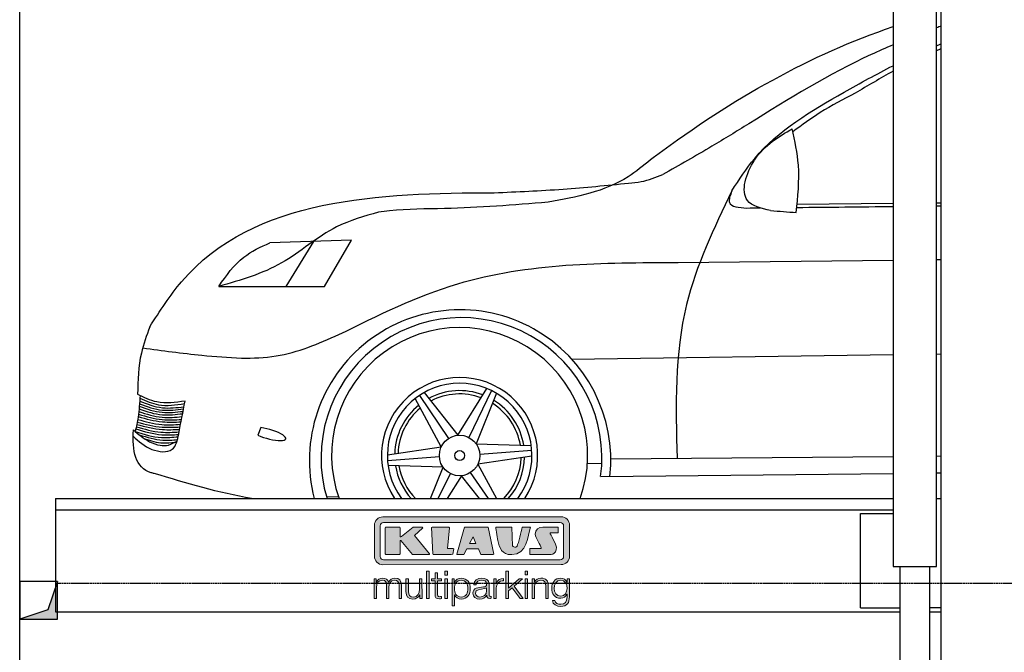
# Model space of a CAD drawing. Header units: millimetres. Extents: x 200 to 5711, y 92 to 8850.
# Tile 2 of 5: x 200 to 2808, y 3562 to 5239. Entities that reach past the tile are written whole.
import ezdxf

# ---------------------------------------------------------------- set-up
doc = ezdxf.new("R2010")
doc.units = ezdxf.units.MM
doc.linetypes.add('GEN3', pattern=[6.25, 5, -1.25])
for name, color, linetype in [('3', 6, 'GEN3'), ('breakthrough', 1, 'Continuous'), ('car', 10, 'Continuous'), ('Logo', 7, 'Continuous')]:
    doc.layers.add(name, color=color, linetype=linetype)

# ---------------------------------------------------------------- blocks, each defined once
blk = doc.blocks.new('KLAUS')
at = {"layer": 'Logo'}
h = blk.add_hatch(color=8, dxfattribs=at)
h.dxf.hatch_style = 2
edge = h.paths.add_edge_path()
edge.add_spline(control_points=[(3.6, 29.09), (2.88, 29.09), (2.3, 28.51), (2.3, 27.8), (2.3, 27.8), (2.3, 16.11), (2.3, 16.11), (2.3, 15.39), (2.88, 14.81), (3.6, 14.81), (3.6, 14.81), (71.16, 14.81), (71.16, 14.81), (71.88, 14.81), (72.46, 15.39), (72.46, 16.11), (72.46, 16.11), (72.46, 27.8), (72.46, 27.8), (72.46, 28.51), (71.88, 29.09), (71.16, 29.09), (71.16, 29.09), (3.6, 29.09), (3.6, 29.09), (3.6, 29.09), (3.6, 29.09), (3.6, 29.09)], knot_values=[0, 0, 0, 0, 1, 1, 1, 2, 2, 2, 3, 3, 3, 4, 4, 4, 5, 5, 5, 6, 6, 6, 7, 7, 7, 8, 8, 8, 9, 9, 9, 9], degree=3, periodic=0)
edge = h.paths.add_edge_path()
edge.add_spline(control_points=[(3.35, 31.23), (3.35, 31.23), (71.47, 31.23), (71.47, 31.23), (73.26, 31.23), (74.71, 29.77), (74.71, 27.99), (74.71, 27.99), (74.71, 16.17), (74.71, 16.17), (74.71, 14.38), (73.26, 12.93), (71.47, 12.93), (71.47, 12.93), (3.35, 12.93), (3.35, 12.93), (1.56, 12.93), (0.11, 14.38), (0.11, 16.17), (0.11, 16.17), (0.11, 27.99), (0.11, 27.99), (0.11, 29.77), (1.56, 31.23), (3.35, 31.23), (3.35, 31.23), (3.35, 31.23), (3.35, 31.23)], knot_values=[0, 0, 0, 0, 1, 1, 1, 2, 2, 2, 3, 3, 3, 4, 4, 4, 5, 5, 5, 6, 6, 6, 7, 7, 7, 8, 8, 8, 9, 9, 9, 9], degree=3, periodic=0)
h = blk.add_hatch(color=8, dxfattribs=at)
h.dxf.hatch_style = 2
edge = h.paths.add_edge_path()
edge.add_spline(control_points=[(4.5, 27.33), (4.5, 27.33), (9.7, 27.33), (9.7, 27.33), (9.84, 27.33), (9.96, 27.22), (9.96, 27.08), (9.96, 27.08), (9.96, 23.69), (9.96, 23.69), (9.96, 23.69), (9.94, 23.64), (10.04, 23.59), (10.14, 23.53), (10.2, 23.57), (10.2, 23.57), (10.2, 23.57), (10.51, 23.75), (10.51, 23.75), (10.51, 23.75), (14.94, 27.33), (14.94, 27.33), (14.94, 27.33), (18.41, 27.33), (18.41, 27.33), (18.41, 27.33), (18.49, 27.33), (18.56, 27.2), (18.65, 27.04), (18.53, 26.91), (18.53, 26.91), (18.53, 26.91), (15.49, 24.11), (15.49, 24.11), (15.49, 24.11), (21.14, 17.06), (21.14, 17.06), (21.14, 17.06), (21.13, 16.91), (21.13, 16.91), (21.08, 16.84), (20.99, 16.82), (20.99, 16.82), (20.99, 16.82), (14.7, 16.82), (14.7, 16.82), (14.7, 16.82), (10.26, 22.17), (10.26, 22.17), (10.26, 22.17), (10.19, 22.24), (10.08, 22.21), (9.97, 22.18), (9.96, 22.11), (9.96, 22.11), (9.96, 22.11), (9.96, 17.08), (9.96, 17.08), (9.96, 16.94), (9.84, 16.82), (9.7, 16.82), (9.7, 16.82), (4.5, 16.82), (4.5, 16.82), (4.36, 16.82), (4.25, 16.94), (4.25, 17.08), (4.25, 17.08), (4.25, 27.08), (4.25, 27.08), (4.25, 27.22), (4.36, 27.33), (4.5, 27.33), (4.5, 27.33), (4.5, 27.33), (4.5, 27.33)], knot_values=[0, 0, 0, 0, 1, 1, 1, 2, 2, 2, 3, 3, 3, 4, 4, 4, 5, 5, 5, 6, 6, 6, 7, 7, 7, 8, 8, 8, 9, 9, 9, 10, 10, 10, 11, 11, 11, 12, 12, 12, 13, 13, 13, 14, 14, 14, 15, 15, 15, 16, 16, 16, 17, 17, 17, 18, 18, 18, 19, 19, 19, 20, 20, 20, 21, 21, 21, 22, 22, 22, 23, 23, 23, 24, 24, 24, 25, 25, 25, 25], degree=3, periodic=0)
h = blk.add_hatch(color=8, dxfattribs=at)
h.dxf.hatch_style = 2
h.paths.add_polyline_path([(22.42, 17.06), (21.97, 27.15), (22.24, 27.33), (28.55, 27.33), (28.86, 26.97), (28.01, 19.08), (30.26, 19.07), (30.44, 18.95), (30.08, 16.95), (29.49, 16.82), (22.6, 16.82)])
h = blk.add_hatch(color=8, dxfattribs=at)
h.paths.add_polyline_path([(36.52, 21.01), (38.93, 21.01), (37.87, 23.57)])
h.paths.add_polyline_path([(34.52, 27.33), (43.65, 27.33), (45.76, 16.94), (45.57, 16.82), (40.83, 16.82), (39.89, 18.95), (35.42, 18.95), (34.27, 16.82), (31.78, 16.82), (31.66, 17)])
h = blk.add_hatch(color=8, dxfattribs=at)
h.dxf.hatch_style = 2
edge = h.paths.add_edge_path()
edge.add_spline(control_points=[(52.69, 27.32), (52.69, 27.32), (52.88, 20.14), (52.88, 20.14), (53.01, 19.89), (53.2, 19.77), (53.43, 19.71), (53.91, 19.59), (54.43, 19.57), (54.64, 20.03), (55.23, 21.34), (56.27, 25.45), (56.6, 27.33), (56.6, 27.33), (59.77, 27.33), (59.77, 27.33), (58.77, 23.9), (58.56, 16.82), (52.63, 16.76), (48.72, 16.72), (48.01, 19.35), (47.27, 22.24), (46.89, 23.68), (46.54, 27.33), (46.54, 27.33), (46.54, 27.33), (52.69, 27.32), (52.69, 27.32), (52.69, 27.32), (52.69, 27.32), (52.69, 27.32)], knot_values=[0, 0, 0, 0, 1, 1, 1, 2, 2, 2, 3, 3, 3, 4, 4, 4, 5, 5, 5, 6, 6, 6, 7, 7, 7, 8, 8, 8, 9, 9, 9, 10, 10, 10, 10], degree=3, periodic=0)
h = blk.add_hatch(color=8, dxfattribs=at)
h.dxf.hatch_style = 2
edge = h.paths.add_edge_path()
edge.add_spline(control_points=[(64.46, 27.33), (64.46, 27.33), (70.31, 27.33), (70.31, 27.33), (70.31, 26.52), (70.31, 26.02), (70.31, 25.12), (70.31, 25.12), (67.3, 25.12), (67.3, 25.12), (67.24, 25.04), (67.25, 25.11), (67.25, 24.91), (67.25, 24.88), (69.73, 20.38), (69.73, 19.57), (69.73, 16.4), (67.22, 16.81), (65.9, 16.82), (65.9, 16.82), (59.59, 16.82), (59.59, 16.82), (59.59, 17.76), (59.59, 18.23), (59.59, 19.14), (59.59, 19.14), (63.75, 19.14), (63.75, 19.14), (63.82, 19.22), (63.81, 19.11), (63.81, 19.31), (63.81, 20.32), (61.58, 23.06), (61.58, 24.63), (61.58, 26.33), (62.83, 27.34), (64.46, 27.33), (64.46, 27.33), (64.46, 27.33), (64.46, 27.33)], knot_values=[0, 0, 0, 0, 1, 1, 1, 2, 2, 2, 3, 3, 3, 4, 4, 4, 5, 5, 5, 6, 6, 6, 7, 7, 7, 8, 8, 8, 9, 9, 9, 10, 10, 10, 11, 11, 11, 12, 12, 12, 13, 13, 13, 13], degree=3, periodic=0)
h = blk.add_hatch(color=30, dxfattribs=at)
h.dxf.hatch_style = 2
edge = h.paths.add_edge_path()
edge.add_spline(control_points=[(0, 0), (0, 0), (0.92, 0), (0.92, 0), (0.92, 0), (0.92, 4.22), (0.92, 4.22), (0.94, 5.8), (1.58, 7), (3.18, 7), (4.35, 7), (4.77, 6.15), (4.76, 5.12), (4.76, 5.12), (4.76, 0), (4.76, 0), (4.76, 0), (5.68, 0), (5.68, 0), (5.68, 0), (5.68, 4.27), (5.68, 4.27), (5.68, 5.68), (6.14, 7), (7.73, 7), (9.05, 7), (9.52, 6.32), (9.52, 5.08), (9.52, 5.08), (9.52, 0), (9.52, 0), (9.52, 0), (10.44, 0), (10.44, 0), (10.44, 0), (10.44, 5.12), (10.44, 5.12), (10.44, 6.91), (9.59, 7.77), (7.94, 7.77), (6.94, 7.77), (5.99, 7.29), (5.54, 6.3), (5.26, 7.29), (4.36, 7.77), (3.37, 7.77), (2.17, 7.77), (1.38, 7.19), (0.89, 6.28), (0.89, 6.28), (0.85, 6.28), (0.85, 6.28), (0.85, 6.28), (0.85, 7.55), (0.85, 7.55), (0.85, 7.55), (0, 7.55), (0, 7.55), (0, 7.55), (0, 0), (0, 0), (0, 0), (0, 0), (0, 0)], knot_values=[0, 0, 0, 0, 1, 1, 1, 2, 2, 2, 3, 3, 3, 4, 4, 4, 5, 5, 5, 6, 6, 6, 7, 7, 7, 8, 8, 8, 9, 9, 9, 10, 10, 10, 11, 11, 11, 12, 12, 12, 13, 13, 13, 14, 14, 14, 15, 15, 15, 16, 16, 16, 17, 17, 17, 18, 18, 18, 19, 19, 19, 20, 20, 20, 21, 21, 21, 21], degree=3, periodic=0)
h = blk.add_hatch(color=30, dxfattribs=at)
h.dxf.hatch_style = 2
edge = h.paths.add_edge_path()
edge.add_spline(control_points=[(18.31, 7.55), (18.31, 7.55), (17.39, 7.55), (17.39, 7.55), (17.39, 7.55), (17.39, 3.59), (17.39, 3.59), (17.39, 2.05), (16.7, 0.56), (15.12, 0.56), (13.66, 0.56), (13.15, 1.27), (13.1, 2.64), (13.1, 2.64), (13.1, 7.55), (13.1, 7.55), (13.1, 7.55), (12.18, 7.55), (12.18, 7.55), (12.18, 7.55), (12.18, 2.65), (12.18, 2.65), (12.18, 0.89), (12.93, -0.22), (14.83, -0.22), (15.96, -0.22), (16.95, 0.35), (17.44, 1.36), (17.44, 1.36), (17.47, 1.36), (17.47, 1.36), (17.47, 1.36), (17.47, 0), (17.47, 0), (17.47, 0), (18.31, 0), (18.31, 0), (18.31, 0), (18.31, 7.55), (18.31, 7.55), (18.31, 7.55), (18.31, 7.55), (18.31, 7.55)], knot_values=[0, 0, 0, 0, 1, 1, 1, 2, 2, 2, 3, 3, 3, 4, 4, 4, 5, 5, 5, 6, 6, 6, 7, 7, 7, 8, 8, 8, 9, 9, 9, 10, 10, 10, 11, 11, 11, 12, 12, 12, 13, 13, 13, 14, 14, 14, 14], degree=3, periodic=0)
h = blk.add_hatch(color=30, dxfattribs=at)
h.dxf.hatch_style = 2
h.paths.add_polyline_path([(20.07, 0), (20.99, 0), (20.99, 10.45), (20.07, 10.45)])
h = blk.add_hatch(color=30, dxfattribs=at)
h.dxf.hatch_style = 2
edge = h.paths.add_edge_path()
edge.add_spline(control_points=[(24.22, 9.82), (24.22, 9.82), (23.3, 9.82), (23.3, 9.82), (23.3, 9.82), (23.3, 7.55), (23.3, 7.55), (23.3, 7.55), (21.98, 7.55), (21.98, 7.55), (21.98, 7.55), (21.98, 6.78), (21.98, 6.78), (21.98, 6.78), (23.3, 6.78), (23.3, 6.78), (23.3, 6.78), (23.3, 1.61), (23.3, 1.61), (23.28, 0.32), (23.71, -0.09), (24.94, -0.09), (25.22, -0.09), (25.48, -0.06), (25.76, -0.06), (25.76, -0.06), (25.76, 0.73), (25.76, 0.73), (25.5, 0.7), (25.23, 0.69), (24.97, 0.69), (24.31, 0.73), (24.22, 1.08), (24.22, 1.68), (24.22, 1.68), (24.22, 6.78), (24.22, 6.78), (24.22, 6.78), (25.76, 6.78), (25.76, 6.78), (25.76, 6.78), (25.76, 7.55), (25.76, 7.55), (25.76, 7.55), (24.22, 7.55), (24.22, 7.55), (24.22, 7.55), (24.22, 9.82), (24.22, 9.82), (24.22, 9.82), (24.22, 9.82), (24.22, 9.82)], knot_values=[0, 0, 0, 0, 1, 1, 1, 2, 2, 2, 3, 3, 3, 4, 4, 4, 5, 5, 5, 6, 6, 6, 7, 7, 7, 8, 8, 8, 9, 9, 9, 10, 10, 10, 11, 11, 11, 12, 12, 12, 13, 13, 13, 14, 14, 14, 15, 15, 15, 16, 16, 16, 17, 17, 17, 17], degree=3, periodic=0)
h = blk.add_hatch(color=30, dxfattribs=at)
h.paths.add_polyline_path([(27.1, 0), (28.03, 0), (28.03, 7.55), (27.1, 7.55)])
h.paths.add_polyline_path([(27.1, 8.98), (28.03, 8.98), (28.03, 10.45), (27.1, 10.45)])
h = blk.add_hatch(color=30, dxfattribs=at)
edge = h.paths.add_edge_path()
edge.add_spline(control_points=[(35.84, 3.78), (35.84, 2.21), (35.12, 0.56), (33.37, 0.56), (31.4, 0.56), (30.72, 2.21), (30.72, 3.78), (30.72, 5.49), (31.33, 7), (33.37, 7), (35.12, 7), (35.84, 5.34), (35.84, 3.78), (35.84, 3.78), (35.84, 3.78), (35.84, 3.78)], knot_values=[0, 0, 0, 0, 1, 1, 1, 2, 2, 2, 3, 3, 3, 4, 4, 4, 5, 5, 5, 5], degree=3, periodic=0)
edge = h.paths.add_edge_path()
edge.add_spline(control_points=[(29.79, -2.8), (29.79, -2.8), (30.72, -2.8), (30.72, -2.8), (30.72, -2.8), (30.72, 1.43), (30.72, 1.43), (30.72, 1.43), (30.74, 1.43), (30.74, 1.43), (31.14, 0.35), (32.24, -0.22), (33.37, -0.22), (35.66, -0.22), (36.76, 1.64), (36.76, 3.78), (36.76, 5.91), (35.66, 7.77), (33.37, 7.77), (32.15, 7.77), (31.1, 7.14), (30.67, 6.12), (30.67, 6.12), (30.64, 6.12), (30.64, 6.12), (30.64, 6.12), (30.64, 7.55), (30.64, 7.55), (30.64, 7.55), (29.79, 7.55), (29.79, 7.55), (29.79, 7.55), (29.79, -2.8), (29.79, -2.8), (29.79, -2.8), (29.79, -2.8), (29.79, -2.8)], knot_values=[0, 0, 0, 0, 1, 1, 1, 2, 2, 2, 3, 3, 3, 4, 4, 4, 5, 5, 5, 6, 6, 6, 7, 7, 7, 8, 8, 8, 9, 9, 9, 10, 10, 10, 11, 11, 11, 12, 12, 12, 12], degree=3, periodic=0)
h = blk.add_hatch(color=30, dxfattribs=at)
edge = h.paths.add_edge_path()
edge.add_spline(control_points=[(43.03, 2.93), (43.04, 1.45), (41.8, 0.56), (40.39, 0.56), (39.53, 0.56), (38.71, 1.13), (38.71, 2.05), (38.71, 3.53), (40.66, 3.51), (42.22, 3.79), (42.47, 3.84), (42.88, 3.91), (43, 4.13), (43, 4.13), (43.03, 4.13), (43.03, 4.13), (43.03, 4.13), (43.03, 2.93), (43.03, 2.93), (43.03, 2.93), (43.03, 2.93), (43.03, 2.93)], knot_values=[0, 0, 0, 0, 1, 1, 1, 2, 2, 2, 3, 3, 3, 4, 4, 4, 5, 5, 5, 6, 6, 6, 7, 7, 7, 7], degree=3, periodic=0)
edge = h.paths.add_edge_path()
edge.add_spline(control_points=[(39.03, 5.24), (39.06, 6.47), (39.91, 7), (41.05, 7), (42.14, 7), (43.03, 6.69), (43.03, 5.45), (43.03, 4.61), (42.6, 4.51), (41.84, 4.42), (39.85, 4.19), (37.79, 4.11), (37.79, 1.99), (37.79, 0.47), (38.93, -0.22), (40.32, -0.22), (41.77, -0.22), (42.43, 0.34), (43.07, 1.32), (43.07, 1.32), (43.1, 1.32), (43.1, 1.32), (43.1, 0.53), (43.25, 0), (44.19, 0), (44.43, 0), (44.58, 0.01), (44.79, 0.06), (44.79, 0.06), (44.79, 0.83), (44.79, 0.83), (44.71, 0.81), (44.6, 0.78), (44.49, 0.78), (44.13, 0.78), (43.95, 0.98), (43.95, 1.33), (43.95, 1.33), (43.95, 5.34), (43.95, 5.34), (43.95, 7.36), (42.5, 7.77), (41.17, 7.77), (39.44, 7.77), (38.2, 7.01), (38.11, 5.24), (38.11, 5.24), (39.03, 5.24), (39.03, 5.24), (39.03, 5.24), (39.03, 5.24), (39.03, 5.24)], knot_values=[0, 0, 0, 0, 1, 1, 1, 2, 2, 2, 3, 3, 3, 4, 4, 4, 5, 5, 5, 6, 6, 6, 7, 7, 7, 8, 8, 8, 9, 9, 9, 10, 10, 10, 11, 11, 11, 12, 12, 12, 13, 13, 13, 14, 14, 14, 15, 15, 15, 16, 16, 16, 17, 17, 17, 17], degree=3, periodic=0)
h = blk.add_hatch(color=30, dxfattribs=at)
h.dxf.hatch_style = 2
edge = h.paths.add_edge_path()
edge.add_spline(control_points=[(45.79, 0), (45.79, 0), (46.71, 0), (46.71, 0), (46.71, 0), (46.71, 4.03), (46.71, 4.03), (46.71, 5.59), (47.85, 6.82), (49.52, 6.73), (49.52, 6.73), (49.52, 7.66), (49.52, 7.66), (48.16, 7.72), (47.14, 7), (46.67, 5.78), (46.67, 5.78), (46.64, 5.78), (46.64, 5.78), (46.64, 5.78), (46.64, 7.55), (46.64, 7.55), (46.64, 7.55), (45.79, 7.55), (45.79, 7.55), (45.79, 7.55), (45.79, 0), (45.79, 0), (45.79, 0), (45.79, 0), (45.79, 0)], knot_values=[0, 0, 0, 0, 1, 1, 1, 2, 2, 2, 3, 3, 3, 4, 4, 4, 5, 5, 5, 6, 6, 6, 7, 7, 7, 8, 8, 8, 9, 9, 9, 10, 10, 10, 10], degree=3, periodic=0)
h = blk.add_hatch(color=30, dxfattribs=at)
h.dxf.hatch_style = 2
h.paths.add_polyline_path([(50.4, 0), (51.32, 0), (51.32, 2.87), (52.82, 4.11), (55.8, 0), (56.96, 0), (53.52, 4.76), (56.74, 7.55), (55.51, 7.55), (51.32, 3.89), (51.32, 10.45), (50.4, 10.45)])
h = blk.add_hatch(color=30, dxfattribs=at)
h.paths.add_polyline_path([(57.74, 0), (58.66, 0), (58.66, 7.55), (57.74, 7.55)])
h.paths.add_polyline_path([(57.74, 8.98), (58.66, 8.98), (58.66, 10.45), (57.74, 10.45)])
h = blk.add_hatch(color=30, dxfattribs=at)
h.dxf.hatch_style = 2
edge = h.paths.add_edge_path()
edge.add_spline(control_points=[(60.41, 0), (60.41, 0), (61.33, 0), (61.33, 0), (61.33, 0), (61.33, 4.41), (61.33, 4.41), (61.36, 5.89), (62.24, 7), (63.7, 7), (65.2, 7), (65.62, 6.02), (65.62, 4.71), (65.62, 4.71), (65.62, 0), (65.62, 0), (65.62, 0), (66.54, 0), (66.54, 0), (66.54, 0), (66.54, 4.86), (66.54, 4.86), (66.54, 6.66), (65.9, 7.77), (63.78, 7.77), (62.71, 7.77), (61.7, 7.16), (61.36, 6.25), (61.36, 6.25), (61.33, 6.25), (61.33, 6.25), (61.33, 6.25), (61.33, 7.55), (61.33, 7.55), (61.33, 7.55), (60.41, 7.55), (60.41, 7.55), (60.41, 7.55), (60.41, 0), (60.41, 0), (60.41, 0), (60.41, 0), (60.41, 0)], knot_values=[0, 0, 0, 0, 1, 1, 1, 2, 2, 2, 3, 3, 3, 4, 4, 4, 5, 5, 5, 6, 6, 6, 7, 7, 7, 8, 8, 8, 9, 9, 9, 10, 10, 10, 11, 11, 11, 12, 12, 12, 13, 13, 13, 14, 14, 14, 14], degree=3, periodic=0)
h = blk.add_hatch(color=30, dxfattribs=at)
edge = h.paths.add_edge_path()
edge.add_spline(control_points=[(71.32, 0.86), (69.62, 0.86), (68.83, 2.34), (68.83, 3.86), (68.83, 5.43), (69.56, 7), (71.32, 7), (73.06, 7), (73.75, 5.34), (73.75, 3.86), (73.75, 2.33), (72.91, 0.86), (71.32, 0.86), (71.32, 0.86), (71.32, 0.86), (71.32, 0.86)], knot_values=[0, 0, 0, 0, 1, 1, 1, 2, 2, 2, 3, 3, 3, 4, 4, 4, 5, 5, 5, 5], degree=3, periodic=0)
edge = h.paths.add_edge_path()
edge.add_spline(control_points=[(74.67, 7.55), (74.67, 7.55), (73.75, 7.55), (73.75, 7.55), (73.75, 7.55), (73.75, 6.25), (73.75, 6.25), (73.75, 6.25), (73.72, 6.25), (73.72, 6.25), (73.35, 7.09), (72.41, 7.77), (71.32, 7.77), (69.13, 7.77), (67.9, 6.05), (67.9, 3.97), (67.9, 1.82), (68.9, 0.09), (71.32, 0.09), (72.4, 0.09), (73.29, 0.72), (73.72, 1.64), (73.72, 1.64), (73.75, 1.64), (73.75, 1.64), (73.75, 1.64), (73.75, 0.61), (73.75, 0.61), (73.75, -1.23), (73.01, -2.24), (71.32, -2.24), (70.29, -2.24), (69.31, -1.85), (69.1, -0.73), (69.1, -0.73), (68.18, -0.73), (68.18, -0.73), (68.31, -2.34), (69.81, -3.02), (71.32, -3.02), (73.79, -3.02), (74.65, -1.64), (74.67, 0.61), (74.67, 0.61), (74.67, 7.55), (74.67, 7.55), (74.67, 7.55), (74.67, 7.55), (74.67, 7.55)], knot_values=[0, 0, 0, 0, 1, 1, 1, 2, 2, 2, 3, 3, 3, 4, 4, 4, 5, 5, 5, 6, 6, 6, 7, 7, 7, 8, 8, 8, 9, 9, 9, 10, 10, 10, 11, 11, 11, 12, 12, 12, 13, 13, 13, 14, 14, 14, 15, 15, 15, 16, 16, 16, 16], degree=3, periodic=0)
at = {"layer": 'Logo', "lineweight": 0}
for points in [[(22.42, 17.06), (21.97, 27.15), (22.24, 27.33), (28.55, 27.33), (28.86, 26.97), (28.01, 19.08), (30.26, 19.07), (30.44, 18.95), (30.08, 16.95), (29.49, 16.82), (22.6, 16.82), (22.42, 17.06), (22.42, 17.06)], [(34.52, 27.33), (43.65, 27.33), (45.76, 16.94), (45.57, 16.82), (40.83, 16.82), (39.89, 18.95), (35.42, 18.95), (34.27, 16.82), (31.78, 16.82), (31.66, 17), (34.52, 27.33), (34.52, 27.33)], [(36.52, 21.01), (38.93, 21.01), (37.87, 23.57), (36.52, 21.01), (36.52, 21.01)], [(20.07, 0), (20.99, 0), (20.99, 10.45), (20.07, 10.45), (20.07, 0), (20.07, 0)], [(27.1, 8.98), (28.03, 8.98), (28.03, 10.45), (27.1, 10.45), (27.1, 8.98), (27.1, 8.98)], [(27.1, 0), (28.03, 0), (28.03, 7.55), (27.1, 7.55), (27.1, 0), (27.1, 0)], [(50.4, 0), (51.32, 0), (51.32, 2.87), (52.82, 4.11), (55.8, 0), (56.96, 0), (53.52, 4.76), (56.74, 7.55), (55.51, 7.55), (51.32, 3.89), (51.32, 10.45), (50.4, 10.45), (50.4, 0), (50.4, 0)], [(57.74, 8.98), (58.66, 8.98), (58.66, 10.45), (57.74, 10.45), (57.74, 8.98), (57.74, 8.98)], [(57.74, 0), (58.66, 0), (58.66, 7.55), (57.74, 7.55), (57.74, 0), (57.74, 0)]]:
    blk.add_lwpolyline(points, dxfattribs=at)
for points, knots in [([(3.35, 31.23), (3.35, 31.23), (71.47, 31.23), (71.47, 31.23), (73.26, 31.23), (74.71, 29.77), (74.71, 27.99), (74.71, 27.99), (74.71, 16.17), (74.71, 16.17), (74.71, 14.38), (73.26, 12.93), (71.47, 12.93), (71.47, 12.93), (3.35, 12.93), (3.35, 12.93), (1.56, 12.93), (0.11, 14.38), (0.11, 16.17), (0.11, 16.17), (0.11, 27.99), (0.11, 27.99), (0.11, 29.77), (1.56, 31.23), (3.35, 31.23), (3.35, 31.23), (3.35, 31.23), (3.35, 31.23)], [0, 0, 0, 0, 1, 1, 1, 2, 2, 2, 3, 3, 3, 4, 4, 4, 5, 5, 5, 6, 6, 6, 7, 7, 7, 8, 8, 8, 9, 9, 9, 9]), ([(3.6, 29.09), (2.88, 29.09), (2.3, 28.51), (2.3, 27.8), (2.3, 27.8), (2.3, 16.11), (2.3, 16.11), (2.3, 15.39), (2.88, 14.81), (3.6, 14.81), (3.6, 14.81), (71.16, 14.81), (71.16, 14.81), (71.88, 14.81), (72.46, 15.39), (72.46, 16.11), (72.46, 16.11), (72.46, 27.8), (72.46, 27.8), (72.46, 28.51), (71.88, 29.09), (71.16, 29.09), (71.16, 29.09), (3.6, 29.09), (3.6, 29.09), (3.6, 29.09), (3.6, 29.09), (3.6, 29.09)], [0, 0, 0, 0, 1, 1, 1, 2, 2, 2, 3, 3, 3, 4, 4, 4, 5, 5, 5, 6, 6, 6, 7, 7, 7, 8, 8, 8, 9, 9, 9, 9]), ([(4.5, 27.33), (4.5, 27.33), (9.7, 27.33), (9.7, 27.33), (9.84, 27.33), (9.96, 27.22), (9.96, 27.08), (9.96, 27.08), (9.96, 23.69), (9.96, 23.69), (9.96, 23.69), (9.94, 23.64), (10.04, 23.59), (10.14, 23.53), (10.2, 23.57), (10.2, 23.57), (10.2, 23.57), (10.51, 23.75), (10.51, 23.75), (10.51, 23.75), (14.94, 27.33), (14.94, 27.33), (14.94, 27.33), (18.41, 27.33), (18.41, 27.33), (18.41, 27.33), (18.49, 27.33), (18.56, 27.2), (18.65, 27.04), (18.53, 26.91), (18.53, 26.91), (18.53, 26.91), (15.49, 24.11), (15.49, 24.11), (15.49, 24.11), (21.14, 17.06), (21.14, 17.06), (21.14, 17.06), (21.13, 16.91), (21.13, 16.91), (21.08, 16.84), (20.99, 16.82), (20.99, 16.82), (20.99, 16.82), (14.7, 16.82), (14.7, 16.82), (14.7, 16.82), (10.26, 22.17), (10.26, 22.17), (10.26, 22.17), (10.19, 22.24), (10.08, 22.21), (9.97, 22.18), (9.96, 22.11), (9.96, 22.11), (9.96, 22.11), (9.96, 17.08), (9.96, 17.08), (9.96, 16.94), (9.84, 16.82), (9.7, 16.82), (9.7, 16.82), (4.5, 16.82), (4.5, 16.82), (4.36, 16.82), (4.25, 16.94), (4.25, 17.08), (4.25, 17.08), (4.25, 27.08), (4.25, 27.08), (4.25, 27.22), (4.36, 27.33), (4.5, 27.33), (4.5, 27.33), (4.5, 27.33), (4.5, 27.33)], [0, 0, 0, 0, 1, 1, 1, 2, 2, 2, 3, 3, 3, 4, 4, 4, 5, 5, 5, 6, 6, 6, 7, 7, 7, 8, 8, 8, 9, 9, 9, 10, 10, 10, 11, 11, 11, 12, 12, 12, 13, 13, 13, 14, 14, 14, 15, 15, 15, 16, 16, 16, 17, 17, 17, 18, 18, 18, 19, 19, 19, 20, 20, 20, 21, 21, 21, 22, 22, 22, 23, 23, 23, 24, 24, 24, 25, 25, 25, 25]), ([(52.69, 27.32), (52.69, 27.32), (52.88, 20.14), (52.88, 20.14), (53.01, 19.89), (53.2, 19.77), (53.43, 19.71), (53.91, 19.59), (54.43, 19.57), (54.64, 20.03), (55.23, 21.34), (56.27, 25.45), (56.6, 27.33), (56.6, 27.33), (59.77, 27.33), (59.77, 27.33), (58.77, 23.9), (58.56, 16.82), (52.63, 16.76), (48.72, 16.72), (48.01, 19.35), (47.27, 22.24), (46.89, 23.68), (46.54, 27.33), (46.54, 27.33), (46.54, 27.33), (52.69, 27.32), (52.69, 27.32), (52.69, 27.32), (52.69, 27.32), (52.69, 27.32)], [0, 0, 0, 0, 1, 1, 1, 2, 2, 2, 3, 3, 3, 4, 4, 4, 5, 5, 5, 6, 6, 6, 7, 7, 7, 8, 8, 8, 9, 9, 9, 10, 10, 10, 10]), ([(64.46, 27.33), (64.46, 27.33), (70.31, 27.33), (70.31, 27.33), (70.31, 26.52), (70.31, 26.02), (70.31, 25.12), (70.31, 25.12), (67.3, 25.12), (67.3, 25.12), (67.24, 25.04), (67.25, 25.11), (67.25, 24.91), (67.25, 24.88), (69.73, 20.38), (69.73, 19.57), (69.73, 16.4), (67.22, 16.81), (65.9, 16.82), (65.9, 16.82), (59.59, 16.82), (59.59, 16.82), (59.59, 17.76), (59.59, 18.23), (59.59, 19.14), (59.59, 19.14), (63.75, 19.14), (63.75, 19.14), (63.82, 19.22), (63.81, 19.11), (63.81, 19.31), (63.81, 20.32), (61.58, 23.06), (61.58, 24.63), (61.58, 26.33), (62.83, 27.34), (64.46, 27.33), (64.46, 27.33), (64.46, 27.33), (64.46, 27.33)], [0, 0, 0, 0, 1, 1, 1, 2, 2, 2, 3, 3, 3, 4, 4, 4, 5, 5, 5, 6, 6, 6, 7, 7, 7, 8, 8, 8, 9, 9, 9, 10, 10, 10, 11, 11, 11, 12, 12, 12, 13, 13, 13, 13]), ([(0, 0), (0, 0), (0.92, 0), (0.92, 0), (0.92, 0), (0.92, 4.22), (0.92, 4.22), (0.94, 5.8), (1.58, 7), (3.18, 7), (4.35, 7), (4.77, 6.15), (4.76, 5.12), (4.76, 5.12), (4.76, 0), (4.76, 0), (4.76, 0), (5.68, 0), (5.68, 0), (5.68, 0), (5.68, 4.27), (5.68, 4.27), (5.68, 5.68), (6.14, 7), (7.73, 7), (9.05, 7), (9.52, 6.32), (9.52, 5.08), (9.52, 5.08), (9.52, 0), (9.52, 0), (9.52, 0), (10.44, 0), (10.44, 0), (10.44, 0), (10.44, 5.12), (10.44, 5.12), (10.44, 6.91), (9.59, 7.77), (7.94, 7.77), (6.94, 7.77), (5.99, 7.29), (5.54, 6.3), (5.26, 7.29), (4.36, 7.77), (3.37, 7.77), (2.17, 7.77), (1.38, 7.19), (0.89, 6.28), (0.89, 6.28), (0.85, 6.28), (0.85, 6.28), (0.85, 6.28), (0.85, 7.55), (0.85, 7.55), (0.85, 7.55), (0, 7.55), (0, 7.55), (0, 7.55), (0, 0), (0, 0), (0, 0), (0, 0), (0, 0)], [0, 0, 0, 0, 1, 1, 1, 2, 2, 2, 3, 3, 3, 4, 4, 4, 5, 5, 5, 6, 6, 6, 7, 7, 7, 8, 8, 8, 9, 9, 9, 10, 10, 10, 11, 11, 11, 12, 12, 12, 13, 13, 13, 14, 14, 14, 15, 15, 15, 16, 16, 16, 17, 17, 17, 18, 18, 18, 19, 19, 19, 20, 20, 20, 21, 21, 21, 21]), ([(18.31, 7.55), (18.31, 7.55), (17.39, 7.55), (17.39, 7.55), (17.39, 7.55), (17.39, 3.59), (17.39, 3.59), (17.39, 2.05), (16.7, 0.56), (15.12, 0.56), (13.66, 0.56), (13.15, 1.27), (13.1, 2.64), (13.1, 2.64), (13.1, 7.55), (13.1, 7.55), (13.1, 7.55), (12.18, 7.55), (12.18, 7.55), (12.18, 7.55), (12.18, 2.65), (12.18, 2.65), (12.18, 0.89), (12.93, -0.22), (14.83, -0.22), (15.96, -0.22), (16.95, 0.35), (17.44, 1.36), (17.44, 1.36), (17.47, 1.36), (17.47, 1.36), (17.47, 1.36), (17.47, 0), (17.47, 0), (17.47, 0), (18.31, 0), (18.31, 0), (18.31, 0), (18.31, 7.55), (18.31, 7.55), (18.31, 7.55), (18.31, 7.55), (18.31, 7.55)], [0, 0, 0, 0, 1, 1, 1, 2, 2, 2, 3, 3, 3, 4, 4, 4, 5, 5, 5, 6, 6, 6, 7, 7, 7, 8, 8, 8, 9, 9, 9, 10, 10, 10, 11, 11, 11, 12, 12, 12, 13, 13, 13, 14, 14, 14, 14]), ([(24.22, 9.82), (24.22, 9.82), (23.3, 9.82), (23.3, 9.82), (23.3, 9.82), (23.3, 7.55), (23.3, 7.55), (23.3, 7.55), (21.98, 7.55), (21.98, 7.55), (21.98, 7.55), (21.98, 6.78), (21.98, 6.78), (21.98, 6.78), (23.3, 6.78), (23.3, 6.78), (23.3, 6.78), (23.3, 1.61), (23.3, 1.61), (23.28, 0.32), (23.71, -0.09), (24.94, -0.09), (25.22, -0.09), (25.48, -0.06), (25.76, -0.06), (25.76, -0.06), (25.76, 0.73), (25.76, 0.73), (25.5, 0.7), (25.23, 0.69), (24.97, 0.69), (24.31, 0.73), (24.22, 1.08), (24.22, 1.68), (24.22, 1.68), (24.22, 6.78), (24.22, 6.78), (24.22, 6.78), (25.76, 6.78), (25.76, 6.78), (25.76, 6.78), (25.76, 7.55), (25.76, 7.55), (25.76, 7.55), (24.22, 7.55), (24.22, 7.55), (24.22, 7.55), (24.22, 9.82), (24.22, 9.82), (24.22, 9.82), (24.22, 9.82), (24.22, 9.82)], [0, 0, 0, 0, 1, 1, 1, 2, 2, 2, 3, 3, 3, 4, 4, 4, 5, 5, 5, 6, 6, 6, 7, 7, 7, 8, 8, 8, 9, 9, 9, 10, 10, 10, 11, 11, 11, 12, 12, 12, 13, 13, 13, 14, 14, 14, 15, 15, 15, 16, 16, 16, 17, 17, 17, 17]), ([(29.79, -2.8), (29.79, -2.8), (30.72, -2.8), (30.72, -2.8), (30.72, -2.8), (30.72, 1.43), (30.72, 1.43), (30.72, 1.43), (30.74, 1.43), (30.74, 1.43), (31.14, 0.35), (32.24, -0.22), (33.37, -0.22), (35.66, -0.22), (36.76, 1.64), (36.76, 3.78), (36.76, 5.91), (35.66, 7.77), (33.37, 7.77), (32.15, 7.77), (31.1, 7.14), (30.67, 6.12), (30.67, 6.12), (30.64, 6.12), (30.64, 6.12), (30.64, 6.12), (30.64, 7.55), (30.64, 7.55), (30.64, 7.55), (29.79, 7.55), (29.79, 7.55), (29.79, 7.55), (29.79, -2.8), (29.79, -2.8), (29.79, -2.8), (29.79, -2.8), (29.79, -2.8)], [0, 0, 0, 0, 1, 1, 1, 2, 2, 2, 3, 3, 3, 4, 4, 4, 5, 5, 5, 6, 6, 6, 7, 7, 7, 8, 8, 8, 9, 9, 9, 10, 10, 10, 11, 11, 11, 12, 12, 12, 12]), ([(39.03, 5.24), (39.06, 6.47), (39.91, 7), (41.05, 7), (42.14, 7), (43.03, 6.69), (43.03, 5.45), (43.03, 4.61), (42.6, 4.51), (41.84, 4.42), (39.85, 4.19), (37.79, 4.11), (37.79, 1.99), (37.79, 0.47), (38.93, -0.22), (40.32, -0.22), (41.77, -0.22), (42.43, 0.34), (43.07, 1.32), (43.07, 1.32), (43.1, 1.32), (43.1, 1.32), (43.1, 0.53), (43.25, 0), (44.19, 0), (44.43, 0), (44.58, 0.01), (44.79, 0.06), (44.79, 0.06), (44.79, 0.83), (44.79, 0.83), (44.71, 0.81), (44.6, 0.78), (44.49, 0.78), (44.13, 0.78), (43.95, 0.98), (43.95, 1.33), (43.95, 1.33), (43.95, 5.34), (43.95, 5.34), (43.95, 7.36), (42.5, 7.77), (41.17, 7.77), (39.44, 7.77), (38.2, 7.01), (38.11, 5.24), (38.11, 5.24), (39.03, 5.24), (39.03, 5.24), (39.03, 5.24), (39.03, 5.24), (39.03, 5.24)], [0, 0, 0, 0, 1, 1, 1, 2, 2, 2, 3, 3, 3, 4, 4, 4, 5, 5, 5, 6, 6, 6, 7, 7, 7, 8, 8, 8, 9, 9, 9, 10, 10, 10, 11, 11, 11, 12, 12, 12, 13, 13, 13, 14, 14, 14, 15, 15, 15, 16, 16, 16, 17, 17, 17, 17]), ([(45.79, 0), (45.79, 0), (46.71, 0), (46.71, 0), (46.71, 0), (46.71, 4.03), (46.71, 4.03), (46.71, 5.59), (47.85, 6.82), (49.52, 6.73), (49.52, 6.73), (49.52, 7.66), (49.52, 7.66), (48.16, 7.72), (47.14, 7), (46.67, 5.78), (46.67, 5.78), (46.64, 5.78), (46.64, 5.78), (46.64, 5.78), (46.64, 7.55), (46.64, 7.55), (46.64, 7.55), (45.79, 7.55), (45.79, 7.55), (45.79, 7.55), (45.79, 0), (45.79, 0), (45.79, 0), (45.79, 0), (45.79, 0)], [0, 0, 0, 0, 1, 1, 1, 2, 2, 2, 3, 3, 3, 4, 4, 4, 5, 5, 5, 6, 6, 6, 7, 7, 7, 8, 8, 8, 9, 9, 9, 10, 10, 10, 10]), ([(60.41, 0), (60.41, 0), (61.33, 0), (61.33, 0), (61.33, 0), (61.33, 4.41), (61.33, 4.41), (61.36, 5.89), (62.24, 7), (63.7, 7), (65.2, 7), (65.62, 6.02), (65.62, 4.71), (65.62, 4.71), (65.62, 0), (65.62, 0), (65.62, 0), (66.54, 0), (66.54, 0), (66.54, 0), (66.54, 4.86), (66.54, 4.86), (66.54, 6.66), (65.9, 7.77), (63.78, 7.77), (62.71, 7.77), (61.7, 7.16), (61.36, 6.25), (61.36, 6.25), (61.33, 6.25), (61.33, 6.25), (61.33, 6.25), (61.33, 7.55), (61.33, 7.55), (61.33, 7.55), (60.41, 7.55), (60.41, 7.55), (60.41, 7.55), (60.41, 0), (60.41, 0), (60.41, 0), (60.41, 0), (60.41, 0)], [0, 0, 0, 0, 1, 1, 1, 2, 2, 2, 3, 3, 3, 4, 4, 4, 5, 5, 5, 6, 6, 6, 7, 7, 7, 8, 8, 8, 9, 9, 9, 10, 10, 10, 11, 11, 11, 12, 12, 12, 13, 13, 13, 14, 14, 14, 14]), ([(74.67, 7.55), (74.67, 7.55), (73.75, 7.55), (73.75, 7.55), (73.75, 7.55), (73.75, 6.25), (73.75, 6.25), (73.75, 6.25), (73.72, 6.25), (73.72, 6.25), (73.35, 7.09), (72.41, 7.77), (71.32, 7.77), (69.13, 7.77), (67.9, 6.05), (67.9, 3.97), (67.9, 1.82), (68.9, 0.09), (71.32, 0.09), (72.4, 0.09), (73.29, 0.72), (73.72, 1.64), (73.72, 1.64), (73.75, 1.64), (73.75, 1.64), (73.75, 1.64), (73.75, 0.61), (73.75, 0.61), (73.75, -1.23), (73.01, -2.24), (71.32, -2.24), (70.29, -2.24), (69.31, -1.85), (69.1, -0.73), (69.1, -0.73), (68.18, -0.73), (68.18, -0.73), (68.31, -2.34), (69.81, -3.02), (71.32, -3.02), (73.79, -3.02), (74.65, -1.64), (74.67, 0.61), (74.67, 0.61), (74.67, 7.55), (74.67, 7.55), (74.67, 7.55), (74.67, 7.55), (74.67, 7.55)], [0, 0, 0, 0, 1, 1, 1, 2, 2, 2, 3, 3, 3, 4, 4, 4, 5, 5, 5, 6, 6, 6, 7, 7, 7, 8, 8, 8, 9, 9, 9, 10, 10, 10, 11, 11, 11, 12, 12, 12, 13, 13, 13, 14, 14, 14, 15, 15, 15, 16, 16, 16, 16]), ([(35.84, 3.78), (35.84, 2.21), (35.12, 0.56), (33.37, 0.56), (31.4, 0.56), (30.72, 2.21), (30.72, 3.78), (30.72, 5.49), (31.33, 7), (33.37, 7), (35.12, 7), (35.84, 5.34), (35.84, 3.78), (35.84, 3.78), (35.84, 3.78), (35.84, 3.78)], [0, 0, 0, 0, 1, 1, 1, 2, 2, 2, 3, 3, 3, 4, 4, 4, 5, 5, 5, 5]), ([(43.03, 2.93), (43.04, 1.45), (41.8, 0.56), (40.39, 0.56), (39.53, 0.56), (38.71, 1.13), (38.71, 2.05), (38.71, 3.53), (40.66, 3.51), (42.22, 3.79), (42.47, 3.84), (42.88, 3.91), (43, 4.13), (43, 4.13), (43.03, 4.13), (43.03, 4.13), (43.03, 4.13), (43.03, 2.93), (43.03, 2.93), (43.03, 2.93), (43.03, 2.93), (43.03, 2.93)], [0, 0, 0, 0, 1, 1, 1, 2, 2, 2, 3, 3, 3, 4, 4, 4, 5, 5, 5, 6, 6, 6, 7, 7, 7, 7]), ([(71.32, 0.86), (69.62, 0.86), (68.83, 2.34), (68.83, 3.86), (68.83, 5.43), (69.56, 7), (71.32, 7), (73.06, 7), (73.75, 5.34), (73.75, 3.86), (73.75, 2.33), (72.91, 0.86), (71.32, 0.86), (71.32, 0.86), (71.32, 0.86), (71.32, 0.86)], [0, 0, 0, 0, 1, 1, 1, 2, 2, 2, 3, 3, 3, 4, 4, 4, 5, 5, 5, 5])]:
    blk.add_open_spline(points, degree=3, knots=knots, dxfattribs=at)

msp = doc.modelspace()

# ---------------------------------------------------------------- linework, layer by layer
for p, q in [((2513.5, 7350), (2513.5, 3790)), ((2628.5, 3790), (2628.5, 7350)), ((2641, 265), (2641, 6530)), ((295, 3970), (2513.5, 3970)), ((295, 3970), (295, 3670)), ((2628.5, 3970), (2641, 3970)), ((2427.5, 3930), (2513.5, 3930)), ((2427.5, 3680), (2427.5, 3930)), ((2513.5, 3790), (2628.5, 3790)), ((2531, 3790), (2531, 385)), ((2611, 385), (2611, 3790)), ((200, 3750), (200, 3750)), ((2427.5, 3680), (2531, 3680)), ((2641, 3680), (2611, 3680)), ((295, 3670), (2531, 3670)), ((2611, 3670), (2641, 3670))]:
    msp.add_line(p, q)
for points in [[(5711.2, 3750), (5400, 3750), (5400, 200), (4950, 192.9), (4950, 91.6), (4850, 91.6), (4850, 177), (200, 250), (200, 8350)], [(295, 3940), (2136, 3940), (2513.5, 3940)]]:
    msp.add_lwpolyline(points)
at = {"layer": '3'}
msp.add_line((5360, 3745), (295, 3745), dxfattribs=at)
at = {"layer": 'breakthrough'}
for p, q in [((300, 3750), (274.5, 3675.5)), ((274.5, 3675.5), (200, 3650))]:
    msp.add_line(p, q, dxfattribs=at)
msp.add_lwpolyline([(200, 3650), (300, 3650), (300, 3750), (200, 3750)], close=True, dxfattribs=at)
for points in [[(300, 3650), (300, 3750), (274.5, 3675.5)], [(200, 3650), (300, 3650), (274.5, 3675.5)]]:
    msp.add_solid(points, dxfattribs=at)
at = {"layer": 'car'}
for p, q in [((2259.2, 4750.3), (2513.5, 4752.9)), ((2628.5, 4754.1), (2641, 4754.2)), ((1078.8, 4654.7), (863, 4647.8)), ((978.5, 4651.5), (905.1, 4532.2)), ((1007.7, 4532), (1078.8, 4654.7)), ((1944.2, 4595.8), (2513.5, 4602)), ((2628.5, 4603.3), (2641, 4603.4)), ((727.4, 4532.5), (1007.7, 4532)), ((1662.1, 4339.7), (2513.5, 4351.5)), ((2628.5, 4353.1), (2641, 4353.3)), ((1360.7, 4137.6), (1437.3, 4261.6)), ((1449.8, 4256.1), (1389.8, 4131.9)), ((1316.7, 4106.8), (1247.6, 4235.1)), ((1258.7, 4243.2), (1336.2, 4129.2)), ((1271.2, 4250.9), (1360.7, 4137.6)), ((1462.7, 4249.1), (1409.4, 4114.9)), ((838.7, 4158.4), (831.1, 4138)), ((1173.9, 4085.9), (1316.7, 4106.8)), ((1409.4, 4114.9), (1555.1, 4110.6)), ((1556.5, 4097), (1419, 4086.8)), ((1174.3, 4071.2), (1311.7, 4081.4)), ((1556.9, 4082.3), (1414, 4061.4)), ((1765.8, 4075.3), (2513.5, 4081.8)), ((2628.5, 4082.8), (2641, 4082.9)), ((1321.4, 4053.4), (1175.7, 4057.6)), ((1288.3, 3970), (1321.4, 4053.4)), ((1414, 4061.4), (1463.3, 3970)), ((1703.9, 4063.5), (1742, 4063.1)), ((1308.9, 3970), (1340.9, 4036.3)), ((1370, 4030.6), (1332.6, 3970)), ((1418, 3970), (1370, 4030.6)), ((1441.5, 3970), (1394.5, 4039)), ((1739, 4028.1), (2513.5, 4036.5)), ((2628.5, 4037.8), (2641, 4037.9)), ((1012.7, 3974.6), (1044, 3975.8))]:
    msp.add_line(p, q, dxfattribs=at)
for radius in [53.7, 13.1]:
    msp.add_circle((1365.4, 4084.1), radius, dxfattribs=at)
for centre, radius, start, end in [((1366.6, 4071.2), 399.2, 353.8405, 194.6871), ((1370.2, 4077.5), 372, 352.3726, 196.7954), ((1365.4, 4084.1), 339.1, 340.3345, 199.6655), ((1365.4, 4084.1), 206.8, 326.5129, 213.4871), ((1365.4, 4084.1), 191.5, 323.4282, 216.5718), ((1365.4, 4084.1), 172, 69.0618, 118.4533), ((1365.4, 4084.1), 163.3, 69.6398, 117.9215), ((1365.4, 4084.1), 172, 9.0618, 58.4533), ((1365.4, 4084.1), 172, 129.0618, 178.4533), ((1365.4, 4084.1), 163.3, 129.6398, 177.9215), ((1365.4, 4084.1), 163.3, 9.6398, 57.9215), ((1365.4, 4084.1), 163.3, 315.6756, 357.9215), ((1365.4, 4084.1), 172, 318.437, 358.4533), ((1365.4, 4084.1), 172, 189.0618, 221.563), ((1365.4, 4084.1), 163.3, 189.6398, 224.3244)]:
    msp.add_arc(centre, radius, start, end, dxfattribs=at)
msp.add_ellipse((858, 4141.5), major_axis=(-46.9, 13.2), ratio=0.255437, start_param=1.034949, end_param=5.206775, dxfattribs=at)
for points in [[(1884.5, 4878.4), (2090.2, 5032), (2296, 5146.6), (2513.5, 5221)], [(2641, 5222.3), (2636.8, 5220.7), (2632.7, 5219.2), (2628.5, 5217.7)], [(2628.5, 5170.4), (2632.7, 5172.1), (2636.8, 5173.8), (2641, 5175.5)], [(2641, 5162.1), (2636.8, 5160.4), (2632.7, 5158.8), (2628.5, 5157.1)], [(2513.5, 5102.6), (2479.6, 5084.1), (2446.3, 5064.2), (2413.1, 5044.3)], [(2126.2, 4740.1), (2138.1, 4740.3), (2149.9, 4740.4), (2161.7, 4740.5)], [(2258.3, 4741.6), (2343.3, 4742.5), (2428.4, 4743.4), (2513.5, 4744.4)], [(2628.5, 4745.6), (2632.7, 4745.7), (2636.8, 4745.7), (2641, 4745.8)], [(814.4, 3970), (727.3, 3984.9), (641.9, 4010.7), (556.4, 4036.4)]]:
    msp.add_open_spline(points, degree=3, dxfattribs=at)
for points, knots in [([(2513.5, 5172.5), (2494, 5164.2), (2361.3, 5105.8), (2237.1, 5029.6), (2131.5, 4963.5)], [235.303496, 235.303496, 235.303496, 235.303496, 298.917163, 671.218612, 671.218612, 671.218612, 671.218612]), ([(2086.7, 4785.8), (2105.7, 4815.3), (2178.4, 4927.8), (2340.2, 5023.8), (2469.9, 5095.1), (2513.5, 5117.2)], [0, 0, 0, 0, 104.613348, 399.459773, 546.046477, 546.046477, 546.046477, 546.046477]), ([(544.4, 4425.2), (571.3, 4466.9), (765, 4767.3), (1156.4, 4779.8), (1457, 4780.7)], [0, 0, 0, 0, 146.390785, 1054.506962, 1054.506962, 1054.506962, 1054.506962]), ([(544.4, 4425.2), (536, 4402.2), (515, 4344.7), (513, 4283.4), (512.2, 4246.5)], [0, 0, 0, 0, 73.016764, 182.676184, 182.676184, 182.676184, 182.676184]), ([(556.4, 4036.4), (553.7, 4037), (506.2, 4048.6), (497.7, 4096.3), (501.2, 4151.9)], [0, 0, 0, 0, 8.283093, 145.106284, 145.106284, 145.106284, 145.106284])]:
    msp.add_open_spline(points, degree=3, knots=knots, dxfattribs=at)
for points in [[(2413.1, 5044.3), (2320.8, 4993.2), (2248.3, 4942.3)], [(2131.5, 4963.5), (2033.4, 4903.7), (1903.6, 4828.9)], [(2189.1, 4733.4), (2127.7, 4760.2), (2146.8, 4867.1), (2246.6, 4950.4)], [(2256.9, 4728), (2262.7, 4853.5), (2246.6, 4950.4)], [(1884.5, 4878.4), (1871.1, 4867.7), (1811.8, 4822.9), (1599.7, 4755.3)], [(1813, 4806), (1846.3, 4810.1), (1903.6, 4828.9)], [(1457, 4780.7), (1639.4, 4790.2), (1813, 4806)], [(2086.7, 4785.8), (1966.3, 4484.1), (1941.2, 4076.8)], [(2086.7, 4785.8), (2080.1, 4754.6), (2126.2, 4740.1)], [(1599.7, 4755.3), (1325.4, 4738.7), (1179.7, 4732.6), (1150.6, 4729)], [(1150.6, 4729), (1039.5, 4689.9), (893.7, 4594.5), (727.4, 4532.5)], [(2189.1, 4733.4), (2256.9, 4728)], [(727.4, 4532.5), (793.4, 4609.8), (863, 4647.8)], [(1045.8, 4404.5), (1360.4, 4539.3), (1944.2, 4595.8)], [(787.6, 4341.7), (879.2, 4347.9), (1045.8, 4404.5)], [(525.8, 4369.5), (682.5, 4349.9), (787.6, 4341.7)], [(518.9, 4243.2), (513.5, 4185.5), (506.1, 4147.8)], [(638.1, 4228.2), (563.2, 4226), (512.2, 4246.5)], [(517.9, 4228.3), (577.9, 4210.8), (635.2, 4213.5)], [(518.4, 4235.8), (567.4, 4218.7), (636.8, 4221.6)], [(621.3, 4141.7), (638.1, 4228.2)], [(515.5, 4200.6), (577.6, 4185.3), (630.1, 4187.1)], [(516.2, 4207.4), (578.1, 4192), (631.6, 4195)], [(516.9, 4214.5), (577.3, 4198.6), (632.8, 4201.2)], [(517.4, 4221), (578.3, 4204.5), (634, 4207.4)], [(512.6, 4179.7), (576.2, 4166), (626.1, 4166.8)], [(513.8, 4187.2), (578, 4173.5), (627.4, 4173.2)], [(514.7, 4193.7), (577.8, 4179.2), (628.7, 4179.8)], [(501.2, 4151.9), (544, 4120.7), (572, 4111.1), (594.1, 4111.9), (617, 4123.2)], [(506.1, 4147.8), (576, 4131.6), (619.6, 4133.9)], [(507.6, 4154.8), (576.9, 4139), (620.9, 4139.8)], [(508.8, 4160.5), (574, 4146), (622.2, 4146.6)], [(510.1, 4166.6), (578.2, 4153.1), (623.5, 4153.3)], [(511.3, 4172.7), (577.6, 4159.4), (624.8, 4159.8)], [(500.5, 4135.5), (550.4, 4100.4), (603.9, 4100.5), (621.3, 4141.7)], [(516.9, 4139), (579.4, 4124.7), (617.8, 4126.3)], [(531.7, 4128.1), (579.6, 4117.4), (610.4, 4119.2)]]:
    msp.add_spline(points, degree=3, dxfattribs=at)

# ---------------------------------------------------------------- block references
at = {"layer": 'Logo', "xscale": 6.929133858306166, "yscale": 6.929133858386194, "zscale": 6.929133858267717, "rotation": 0.0110702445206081}
msp.add_blockref('KLAUS', (1138.8, 3705.1), dxfattribs=at)

doc.saveas('drawing.dxf')
